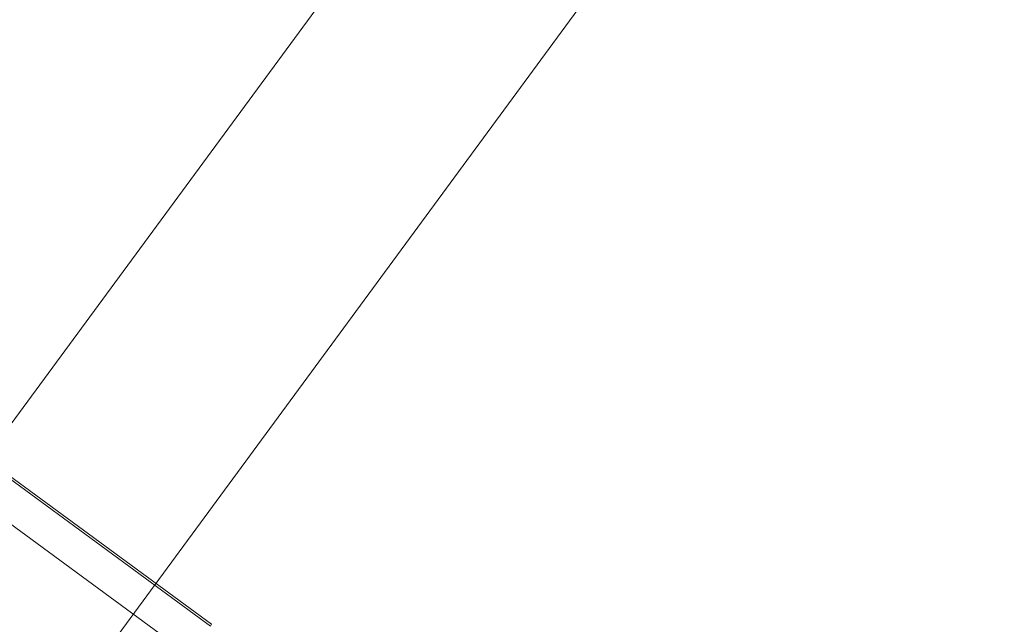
# Model space of a CAD drawing. Header units: metres. Extents: x 135583 to 135939, y 457896 to 458258.
# Tile 183 of 256: x 135777.833 to 135779.23, y 457913.048 to 457913.907. Entities that reach past the tile are written whole.
import ezdxf

# ---------------------------------------------------------------- set-up
doc = ezdxf.new("R2010")
doc.units = ezdxf.units.M
doc.layers.add('NIEUWE INSTALLATIE', color=250, linetype='Continuous', lineweight=0)

msp = doc.modelspace()

# ---------------------------------------------------------------- linework, layer by layer
at = {"layer": 'NIEUWE INSTALLATIE'}
for p, q in [((135777.2253, 457912.5223), (135778.9886, 457914.9225)), ((135777.2253, 457912.5223), (135778.9886, 457914.9225)), ((135779.2304, 457914.7449), (135775.4411, 457909.5872)), ((135779.2304, 457914.7449), (135775.4411, 457909.5872)), ((135778.1036, 457913.0454), (135776.9045, 457913.9264)), ((135778.1053, 457913.0479), (135776.9061, 457913.9289)), ((135776.8699, 457913.8885), (135778.0771, 457913.0016))]:
    msp.add_line(p, q, dxfattribs=at)
msp.add_ellipse((135778.1035, 457913.0455), major_axis=(0.00178, 0.00242), ratio=0.052336, start_param=4.712389, end_param=6.283185, dxfattribs=at)

doc.saveas('drawing.dxf')
